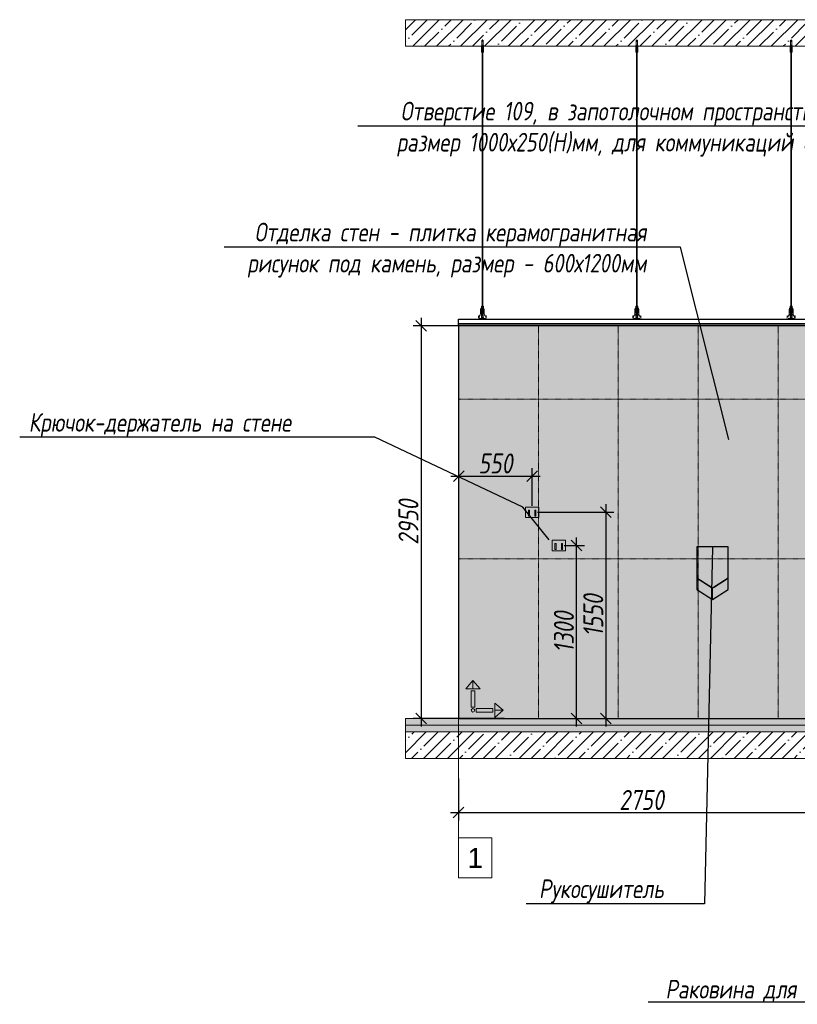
# Model space of a CAD drawing. Header units: millimetres. Extents: x -173851 to 481338, y -267897 to -21875.
# Tile 45 of 126: x -26960 to -21117, y -220690 to -213293. Entities that reach past the tile are written whole.
import ezdxf
from ezdxf import colors
from ezdxf.entities.mleader import LeaderData, LeaderLine
from ezdxf.math import Vec2, Vec3

# ---------------------------------------------------------------- set-up
doc = ezdxf.new("R2010")
doc.units = ezdxf.units.MM
doc.linetypes.add('DASHDOT', pattern=[25.4, 12.7, -6.35, 0, -6.35])
doc.layers.get('Defpoints').update_dxf_attribs({"color": 31})
for name, color, linetype, lineweight in [('3_RC_Ceiling', 253, 'Continuous', 5), ('A-DETL-GENF', 7, 'Continuous', 5), ('meb', 26, 'Continuous', 15)]:
    doc.layers.add(name, color=color, linetype=linetype, lineweight=lineweight)
for name, color, linetype, lineweight, true_color in [('dim_per', 7, 'Continuous', 9, 0x172e00), ('dim_razv', 7, 'DASHDOT', 9, 0x0d1b0d), ('pol', 7, 'Continuous', 15, 0x55666d), ('МеБель', 7, 'Continuous', 5, 0x3900e6)]:
    doc.layers.add(name, color=color, linetype=linetype, lineweight=lineweight, true_color=true_color)
doc.styles.add('fl_iso paper', font='isocpeur.ttf', dxfattribs={"width": 0.8, "oblique": 10})
doc.styles.get("Standard").update_dxf_attribs({"font": 'arial.ttf'})
doc.dimstyles.new('In tre 1_50', dxfattribs={"dimtxt": 150, "dimasz": 80, "dimexe": 60, "dimexo": 10, "dimgap": 20, "dimtad": 1, "dimdec": 0, "dimrnd": 5, "dimzin": 0, "dimdsep": 46, "dimtxsty": 'fl_iso paper', "dimblk": 'OBLIQUE', "dimcen": 0, "dimdle": 60, "dimadec": 0, "dimazin": 0, "dimtfac": 1, "dimtdec": 0, "dimtofl": 0, "dimtmove": 1, "dimatfit": 1, "dimfxl": 40, "dimtolj": 1, "dimtzin": 0, "dimarcsym": 1})

# ---------------------------------------------------------------- blocks, each defined once
blk = doc.blocks.new('*U534')
at = {"layer": '3_RC_Ceiling', "ltscale": 20}
for p, q in [((490274.8, -63513), (490274.8, -63572.9)), ((490279.8, -63508.1), (490279.8, -63527.3)), ((490284.8, -63513), (490284.8, -63572.9)), ((490272.3, -63565.3), (490277.8, -63565.3)), ((490272.3, -63593.8), (490277.8, -63593.8)), ((490284.8, -63551.1), (490274.8, -63551.1)), ((490284.8, -63572.9), (490274.8, -63572.9)), ((490277.8, -63552.3), (490277.8, -63572.9)), ((490277.8, -63600.6), (490277.8, -63559.9)), ((490277.9, -65491.9), (490277.8, -63606.9)), ((490281.8, -63552.3), (490281.8, -63572.9)), ((490281.8, -63600.6), (490281.8, -63559.8)), ((490281.8, -63565.3), (490287.3, -63565.3)), ((490281.8, -63593.8), (490287.3, -63593.8)), ((490281.9, -65491.9), (490281.8, -63606.9)), ((490272.4, -65524.1), (490277.9, -65524.1)), ((490277.9, -65511.1), (490277.9, -65482.6)), ((490277.9, -65559.3), (490277.9, -65518.6)), ((490281.9, -65511.1), (490281.9, -65482.6)), ((490281.9, -65559.4), (490281.9, -65518.6)), ((490281.9, -65524.1), (490287.4, -65524.1)), ((490272.4, -65552.6), (490277.9, -65552.6)), ((490285.6, -65568.8), (490274.1, -65568.8)), ((490274.1, -65586.8), (490274.1, -65597.8)), ((490274.1, -65597.8), (490274.1, -65604.3)), ((490276.5, -65574.8), (490276.5, -65571.4)), ((490277.9, -65570.9), (490277, -65570.9)), ((490277.9, -65575.3), (490277, -65575.3)), ((490277.4, -65574.8), (490277.3, -65570.9)), ((490277.9, -65574.8), (490277.4, -65574.8)), ((490277.9, -65582.5), (490277.9, -65566.3)), ((490281.9, -65552.6), (490287.4, -65552.6)), ((490281.9, -65582.5), (490281.9, -65566.3)), ((490282.8, -65570.9), (490281.9, -65570.9)), ((490282.4, -65574.8), (490281.9, -65574.8)), ((490282.8, -65575.3), (490281.9, -65575.3)), ((490282.4, -65574.8), (490282.4, -65570.9)), ((490283.3, -65574.8), (490283.3, -65571.4)), ((490285.6, -65586.8), (490285.6, -65597.8)), ((490285.6, -65597.8), (490285.6, -65604.3))]:
    blk.add_line(p, q, dxfattribs=at)
at = {"layer": '3_RC_Ceiling', "ltscale": 20, "elevation": -5.1}
blk.add_lwpolyline([(490272.3, -63554.6), (490272.3, -63605.4, 0.311691), (490287.3, -63605.4), (490287.3, -63554.6, 0.333333)], format="xyb", close=True, dxfattribs=at)
at = {"layer": '3_RC_Ceiling', "ltscale": 20}
for points in [[(490282, -63560.3, 0.15158), (490281.9, -63559.9, 0.106977), (490281.4, -63559.4, 0.07462), (490280.7, -63559.1, 0.061287), (490279.8, -63559, 0.061287), (490279, -63559.1, 0.07462), (490278.3, -63559.4, 0.106977), (490277.8, -63559.9, 0.15158), (490277.7, -63560.3, 0.156429), (490277.8, -63560.8, 0.106977)], [(490282, -63600.1, -0.15158), (490281.9, -63600.6, -0.106977), (490281.4, -63601, -0.07462), (490280.7, -63601.3, -0.061287), (490279.8, -63601.4, -0.061287), (490279, -63601.3, -0.07462), (490278.3, -63601, -0.106977), (490277.8, -63600.6, -0.15158), (490277.7, -63600.1, -0.156429), (490277.8, -63599.6, -0.106977)], [(490282, -63560.4, -0.164855), (490281.8, -63560.8, -0.106977)], [(490281.8, -63599.6, -0.164855), (490282, -63600.1, -0.15158)], [(490287.4, -65524.7, -0.160742), (490293.9, -65538), (490293.9, -65568.4, 0.196304), (490301, -65585.9, -0.186577), (490301.9, -65587.9, 0.403263), (490303.4, -65589.3), (490303.4, -65589.3, 0.315299), (490304.8, -65588.4), (490305, -65587.7, -0.253979), (490306.1, -65586.8, -0.113914), (490306.5, -65586.8, -0.349227), (490307.7, -65588.2), (490307.7, -65590.4, -0.065543), (490307.5, -65591.7), (490306.1, -65596.9, -0.339454), (490296.4, -65604.3), (490263.3, -65604.3, -0.339454), (490253.6, -65596.9), (490252.2, -65591.7, -0.065543), (490252, -65590.4), (490252, -65588.2, -0.349227), (490253.2, -65586.8, -0.113914), (490253.6, -65586.8, -0.253979), (490254.7, -65587.7), (490254.9, -65588.4, 0.315299), (490256.4, -65589.3), (490256.4, -65589.3, 0.403263), (490257.9, -65587.9, -0.186577), (490258.7, -65585.9, 0.196304), (490265.9, -65568.4), (490265.9, -65538, -0.160742), (490272.4, -65524.7)], [(490282, -65519.1, 0.15158), (490281.9, -65518.6, 0.106977), (490281.4, -65518.2, 0.07462), (490280.7, -65517.9, 0.061287), (490279.9, -65517.8, 0.061287), (490279, -65517.9, 0.07462), (490278.3, -65518.2, 0.106977), (490277.8, -65518.6, 0.15158), (490277.7, -65519.1, 0.156429), (490277.9, -65519.6, 0.106977)], [(490282, -65519.1, -0.164855), (490281.9, -65519.6, -0.106977)], [(490285.6, -65588.8), (490286.4, -65588.8, 0.414214), (490286.9, -65588.3), (490286.9, -65587.3, 0.414214), (490286.4, -65586.8), (490273.4, -65586.8, 0.414214), (490272.9, -65587.3), (490272.9, -65588.3, 0.414214), (490273.4, -65588.8), (490274.1, -65588.8)], [(490285.6, -65595.8), (490286.4, -65595.8, -0.414214), (490286.9, -65596.3), (490286.9, -65597.3, -0.414214), (490286.4, -65597.8), (490273.4, -65597.8, -0.414214), (490272.9, -65597.3), (490272.9, -65596.3, -0.414214), (490273.4, -65595.8), (490274.1, -65595.8)], [(490285.6, -65604.3), (490285.6, -65605.3, -0.414214), (490282.6, -65608.3), (490277.1, -65608.3, -0.414214), (490274.1, -65605.3), (490274.1, -65604.3)], [(490282, -65558.9, -0.15158), (490281.9, -65559.3, -0.106977), (490281.4, -65559.8, -0.07462), (490280.7, -65560.1, -0.061287), (490279.9, -65560.2, -0.061287), (490279, -65560.1, -0.07462), (490278.3, -65559.8, -0.106977), (490277.8, -65559.3, -0.15158), (490277.7, -65558.9, -0.156429), (490277.9, -65558.4, -0.106977)], [(490281.9, -65558.4, -0.164855), (490282, -65558.9, -0.15158)]]:
    blk.add_lwpolyline(points, format="xyb", dxfattribs=at)
blk.add_lwpolyline([(490272.4, -65513.4), (490272.4, -65564.2, 0.311691), (490287.4, -65564.2), (490287.4, -65513.4, 0.333333)], format="xyb", close=True, dxfattribs=at)
at = {"layer": '3_RC_Ceiling', "ltscale": 20, "const_width": 2.22}
blk.add_lwpolyline([(490307.6, -65584.7, -1), (490312.1, -65584.7), (490312.1, -65586.3, -0.267949), (490311.4, -65587.5, 0.57735), (490311.4, -65589.9, -0.267949), (490312.1, -65591.1), (490312.1, -65593.7, -0.267949), (490311.4, -65594.9, 0.57735), (490311.4, -65597.3, -0.267949), (490312.1, -65598.5), (490312.1, -65601.2, -0.267949), (490311.4, -65602.4, 0.57735), (490311.4, -65604.8, -0.267949), (490312.1, -65606), (490312.1, -65608.8, -0.414214), (490310.7, -65610.2), (490304.5, -65610.2, -0.247529), (490303.3, -65609.6, 0.247529), (490302.2, -65609), (490298.3, -65609, 0.247529), (490297.1, -65609.6, -0.247529), (490296, -65610.2), (490282.3, -65610.2, -0.267949), (490281.1, -65609.5, 0.57735), (490278.7, -65609.5, -0.267949), (490277.5, -65610.2), (490263.7, -65610.2, -0.247529), (490262.6, -65609.6, 0.247529), (490261.4, -65609), (490257.6, -65609, 0.247529), (490256.4, -65609.6, -0.247529), (490255.3, -65610.2), (490249, -65610.2, -0.414214), (490247.6, -65608.8), (490247.6, -65606, -0.267949), (490248.3, -65604.8, 0.57735), (490248.3, -65602.4, -0.267949), (490247.6, -65601.2), (490247.6, -65598.5, -0.267949), (490248.3, -65597.3, 0.57735), (490248.3, -65594.9, -0.267949), (490247.6, -65593.7), (490247.6, -65591.1, -0.267949), (490248.3, -65589.9, 0.57735), (490248.3, -65587.5, -0.267949), (490247.6, -65586.3), (490247.6, -65584.7, -1), (490252.1, -65584.7, -1)], format="xyb", dxfattribs=at)
at = {"layer": '3_RC_Ceiling', "ltscale": 20, "flags": 128}
blk.add_lwpolyline([(490285.6, -65586.8, -0.414214), (490286.1, -65586.3), (490286.6, -65586.3), (490286.6, -65573.3), (490286.1, -65573.3, -0.414214), (490285.6, -65572.8), (490285.6, -65567.9), (490274.1, -65567.9), (490274.1, -65572.8, -0.414214), (490273.6, -65573.3), (490273.1, -65573.3), (490273.1, -65586.3), (490273.6, -65586.3, -0.414214), (490274.1, -65586.8)], format="xyb", dxfattribs=at)
at = {"layer": '3_RC_Ceiling', "ltscale": 20}
for centre in [(490279.8, -63569.1), (490279.8, -63589.1), (490279.9, -65527.8), (490279.9, -65547.8)]:
    blk.add_circle(centre, 1.6, dxfattribs=at)
for centre, radius, start, end in [((490279.8, -63579.1), 2.8, 131.81165, 228.19115), ((490279.8, -63579.1), 2.8, 131.81165, 228.19115), ((490279.8, -63579.1), 2.8, 48.19102, 131.81165), ((490279.8, -63579.1), 2.8, 228.19115, 311.81178), ((490279.8, -63579.1), 2.8, 311.81178, 48.19102), ((490279.9, -65537.8), 2.8, 131.81165, 228.19115), ((490279.9, -65537.8), 2.8, 131.81165, 228.19115), ((490279.9, -65537.8), 2.8, 48.19102, 131.81165), ((490279.9, -65537.8), 2.8, 311.81178, 48.19102), ((490277, -65571.4), 0.5, 90.0014, 180.0014), ((490277, -65574.8), 0.5, 180.0014, 270.0014), ((490278.4, -65582.5), 0.531, 180.0014, 219.64067), ((490279.9, -65537.8), 2.8, 228.19115, 311.81178), ((490279.1, -65581.9), 1.44, 219.64067, 243.43635), ((490279.6, -65581), 2.48, 243.43635, 258.30048), ((490279.9, -65579.5), 3.99, 258.30048, 270.0014), ((490279.9, -65579.5), 3.99, 270.0014, 281.70232), ((490280.2, -65581), 2.48, 281.70232, 296.56645), ((490280.6, -65581.9), 1.44, 296.56645, 320.36213), ((490281.3, -65582.5), 0.531, 320.36213, 0.0014), ((490282.8, -65571.4), 0.5, 0.0014, 90.0014), ((490282.8, -65574.8), 0.5, 270.0014, 0.0014)]:
    blk.add_arc(centre, radius, start, end, dxfattribs=at)
blk = doc.blocks.new('*U535')
at = {"layer": '3_RC_Ceiling'}
blk.add_blockref('*U534', (-490279.9, 64657.8, 2.5), dxfattribs=at)
blk = doc.blocks.new('*U536')
at = {"color": 0, "linetype": 'ByBlock', "lineweight": -2, "transparency": 16777216}
for p in [(0, 0), (1160, 0), (2320, 0), (3480, 0), (4640, 0), (5800, 0), (6960, 0), (8120, 0), (9280, 0)]:
    blk.add_blockref('*U535', p, dxfattribs=at)
blk = doc.blocks.new('_Oblique')
at = {"color": 0, "linetype": 'ByBlock', "lineweight": -2}
blk.add_line((-0.5, -0.5), (0.5, 0.5), dxfattribs=at)
blk = doc.blocks.new('*D663')
at = {"layer": 'Defpoints', "color": 0, "linetype": 'ByBlock', "transparency": 16777216}
for p in [(-23661.7, -218983), (-20911.7, -218983), (-20911.7, -219249.8)]:
    blk.add_point(p, dxfattribs=at)
at = {"layer": 'dim_razv', "color": 0, "linetype": 'ByBlock', "lineweight": -2, "transparency": 16777216}
for p, q in [((-23661.7, -218993), (-23661.7, -219309.8)), ((-20911.7, -218993), (-20911.7, -219309.8)), ((-23721.7, -219249.8), (-20851.7, -219249.8))]:
    blk.add_line(p, q, dxfattribs=at)
at = {"layer": 'dim_razv', "color": 0, "linetype": 'ByBlock', "lineweight": -2, "transparency": 16777216, "xscale": 80, "yscale": 80, "zscale": 80, "rotation": 180}
blk.add_blockref('_Oblique', (-23661.7, -219249.8), dxfattribs=at)
at = {"layer": 'dim_razv', "color": 0, "linetype": 'ByBlock', "lineweight": -2, "transparency": 16777216, "xscale": 80, "yscale": 80, "zscale": 80}
blk.add_blockref('_Oblique', (-20911.7, -219249.8), dxfattribs=at)
at = {"layer": 'dim_razv', "color": 0, "linetype": 'ByBlock', "transparency": 16777216, "insert": (-22286.7, -219154.8), "char_height": 150, "attachment_point": 5, "style": 'fl_iso paper'}
blk.add_mtext('\\A1;2750', dxfattribs=at)
blk = doc.blocks.new('*D669')
at = {"layer": 'Defpoints', "color": 0, "linetype": 'ByBlock', "transparency": 16777216}
for p in [(-22867.6, -215593), (-23943.4, -218543), (-23306.3, -218543)]:
    blk.add_point(p, dxfattribs=at)
at = {"layer": 'dim_razv', "color": 0, "linetype": 'ByBlock', "lineweight": -2, "transparency": 16777216}
for p, q in [((-23943.4, -215533), (-23943.4, -218603)), ((-22877.6, -215593), (-24003.4, -215593)), ((-23316.3, -218543), (-24003.4, -218543))]:
    blk.add_line(p, q, dxfattribs=at)
at = {"layer": 'dim_razv', "color": 0, "linetype": 'ByBlock', "lineweight": -2, "transparency": 16777216, "xscale": 80, "yscale": 80, "zscale": 80}
for p, rotation in [((-23943.4, -215593), 90), ((-23943.4, -218543), 270)]:
    blk.add_blockref('_Oblique', p, dxfattribs=dict(at, rotation=rotation))
at = {"layer": 'dim_razv', "color": 0, "linetype": 'ByBlock', "transparency": 16777216, "insert": (-24038.4, -217068), "char_height": 150, "attachment_point": 5, "rotation": 90, "style": 'fl_iso paper'}
blk.add_mtext('\\A1;2950', dxfattribs=at)
blk = doc.blocks.new('1')
at = {"layer": 'pol', "linetype": 'ByBlock'}
h = blk.add_hatch(color=1, dxfattribs=at)
h.paths.add_polyline_path([(35776.4, 73135.4), (35803.1, 73135.4), (35803.1, 73259), (35776.4, 73259)])
h.paths.add_polyline_path([(35789.8, 73274.6), (35843.2, 73274.6), (35789.8, 73338.2)])
h.paths.add_polyline_path([(35789.8, 73274.6), (35736.3, 73274.6), (35789.8, 73338.2)])
edge = h.paths.add_edge_path()
edge.add_arc((35789.8, 73110.5), 13.4, 0, 360)
h = blk.add_hatch(color=1, dxfattribs=at)
h.paths.add_polyline_path([(35813.3, 73097.1), (35813.3, 73123.9), (35936.9, 73123.9), (35936.9, 73097.1)])
h.paths.add_polyline_path([(35952.5, 73110.5), (35952.5, 73164), (36016.1, 73110.5)])
h.paths.add_polyline_path([(35952.5, 73110.5), (35952.5, 73057), (36016.1, 73110.5)])
at = {"layer": 'pol', "color": 1, "linetype": 'ByBlock'}
for points in [[(35789.8, 73274.6), (35736.3, 73274.6), (35789.8, 73338.2), (35789.8, 73274.6)], [(35789.8, 73274.6), (35843.2, 73274.6), (35789.8, 73338.2), (35789.8, 73274.6)], [(35952.5, 73110.5), (35952.5, 73164), (36016.1, 73110.5), (35952.5, 73110.5)], [(35952.5, 73110.5), (35952.5, 73057), (36016.1, 73110.5), (35952.5, 73110.5)]]:
    blk.add_lwpolyline(points, dxfattribs=at)
for points in [[(35776.4, 73135.4), (35803.1, 73135.4), (35803.1, 73259), (35776.4, 73259)], [(35813.3, 73097.1), (35813.3, 73123.9), (35936.9, 73123.9), (35936.9, 73097.1)]]:
    blk.add_lwpolyline(points, close=True, dxfattribs=at)
blk.add_circle((35789.8, 73110.5), 13.4, dxfattribs=at)
blk = doc.blocks.new('*U1246')
at = {"layer": 'dim_razv', "color": 253, "ltscale": 0.3, "transparency": 33554687}
blk.add_lwpolyline([(0, -1500), (0, 1450)], dxfattribs=at)
blk = doc.blocks.new('*U1247')
at = {"layer": 'dim_razv', "color": 0, "linetype": 'ByBlock', "lineweight": -2, "transparency": 16777216}
for p in [(0, 0), (600, 0), (1200, 0), (1800, 0)]:
    blk.add_blockref('*U1246', p, dxfattribs=at)
blk = doc.blocks.new('*D1259')
at = {"layer": 'Defpoints', "color": 0, "linetype": 'ByBlock', "transparency": 16777216}
for p in [(-22879.3, -217243), (-22775.5, -217243), (-22775.5, -218543)]:
    blk.add_point(p, dxfattribs=at)
at = {"layer": 'МеБель', "color": 0, "linetype": 'ByBlock', "lineweight": -2, "transparency": 16777216}
for p, q in [((-22869.3, -217243), (-22715.5, -217243)), ((-22775.5, -218603), (-22775.5, -217183)), ((-22765.5, -218543), (-22715.5, -218543))]:
    blk.add_line(p, q, dxfattribs=at)
at = {"layer": 'МеБель', "color": 0, "linetype": 'ByBlock', "lineweight": -2, "transparency": 16777216, "xscale": 80, "yscale": 80, "zscale": 80}
for p, rotation in [((-22775.5, -217243), 90), ((-22775.5, -218543), 270)]:
    blk.add_blockref('_Oblique', p, dxfattribs=dict(at, rotation=rotation))
at = {"layer": 'МеБель', "color": 0, "linetype": 'ByBlock', "transparency": 16777216, "insert": (-22870.5, -217893), "char_height": 150, "attachment_point": 5, "rotation": 90, "style": 'fl_iso paper'}
blk.add_mtext('\\A1;1300', dxfattribs=at)
blk = doc.blocks.new('*D1260')
at = {"layer": 'Defpoints', "color": 0, "linetype": 'ByBlock', "transparency": 16777216}
for p in [(-23079.3, -216993), (-23059.9, -218543), (-22555, -218543)]:
    blk.add_point(p, dxfattribs=at)
at = {"layer": 'МеБель', "color": 0, "linetype": 'ByBlock', "lineweight": -2, "transparency": 16777216}
for p, q in [((-22555, -216933), (-22555, -218603)), ((-23069.3, -216993), (-22495, -216993)), ((-23049.9, -218543), (-22495, -218543))]:
    blk.add_line(p, q, dxfattribs=at)
at = {"layer": 'МеБель', "color": 0, "linetype": 'ByBlock', "lineweight": -2, "transparency": 16777216, "xscale": 80, "yscale": 80, "zscale": 80}
for p, rotation in [((-22555, -216993), 90), ((-22555, -218543), 270)]:
    blk.add_blockref('_Oblique', p, dxfattribs=dict(at, rotation=rotation))
at = {"layer": 'МеБель', "color": 0, "linetype": 'ByBlock', "transparency": 16777216, "insert": (-22650, -217768), "char_height": 150, "attachment_point": 5, "rotation": 90, "style": 'fl_iso paper'}
blk.add_mtext('\\A1;1550', dxfattribs=at)
blk = doc.blocks.new('*D1261')
at = {"layer": 'Defpoints', "color": 0, "linetype": 'ByBlock', "transparency": 16777216}
for p in [(-23109.3, -216721.7), (-23109.3, -216954), (-23659.9, -217043)]:
    blk.add_point(p, dxfattribs=at)
at = {"layer": 'МеБель', "color": 0, "linetype": 'ByBlock', "lineweight": -2, "transparency": 16777216}
for p, q in [((-23719.9, -216721.7), (-23049.3, -216721.7)), ((-23659.9, -217033), (-23659.9, -216661.7)), ((-23109.3, -216944), (-23109.3, -216661.7))]:
    blk.add_line(p, q, dxfattribs=at)
at = {"layer": 'МеБель', "color": 0, "linetype": 'ByBlock', "lineweight": -2, "transparency": 16777216, "xscale": 80, "yscale": 80, "zscale": 80, "rotation": 180}
blk.add_blockref('_Oblique', (-23659.9, -216721.7), dxfattribs=at)
at = {"layer": 'МеБель', "color": 0, "linetype": 'ByBlock', "lineweight": -2, "transparency": 16777216, "xscale": 80, "yscale": 80, "zscale": 80}
blk.add_blockref('_Oblique', (-23109.3, -216721.7), dxfattribs=at)
at = {"layer": 'МеБель', "color": 0, "linetype": 'ByBlock', "transparency": 16777216, "insert": (-23384.6, -216626.7), "char_height": 150, "attachment_point": 5, "style": 'fl_iso paper'}
blk.add_mtext('\\A1;550', dxfattribs=at)

msp = doc.modelspace()

# ---------------------------------------------------------------- hatches: boundary and pattern name
at = {"layer": 'A-DETL-GENF'}
h = msp.add_hatch(dxfattribs=at)
h.set_pattern_fill('ANSI35', color=256, scale=20, style=0)
h.set_pattern_definition([(45, (-144617.71, -221132.36), (-89.80256, 89.80256), []), (45, (-144527.91, -221132.36), (-89.80256, 89.80256), [158.75, -31.75, 0, -31.75])])
h.paths.add_polyline_path([(-24061.8, -213493), (-13300.6, -213493), (-13300.6, -213293), (-24061.8, -213293)])
h = msp.add_hatch(dxfattribs=at)
h.set_pattern_fill('AR-CONC', color=256, style=0)
h.set_pattern_definition([(50, (-144617.71, -226384.18), (182.18467, -15.93909), [19.05, -209.55]), (355, (-144617.71, -226384.18), (-35.24342, 191.05685), [15.24, -167.64058]), (100.45144, (-144602.53, -226385.51), (146.94125, 175.11775), [16.19, -178.09024]), (46.1842, (-144617.71, -226333.38), (271.07904, -42.04233), [28.575, -314.325]), (96.63556, (-144595.12, -226336.89), (237.40413, 247.4261), [24.285, -267.1356]), (351.18415, (-144617.71, -226333.38), (237.40413, 247.4261), [22.85997, -251.45973]), (21, (-144592.31, -226346.08), (151.61439, -102.2652), [19.05, -209.55]), (326, (-144592.31, -226346.08), (61.80203, 184.18797), [15.24, -167.64]), (71.45144, (-144579.68, -226354.6), (213.41642, 81.92277), [16.19, -178.08994]), (37.5, (-144617.715, -226384.18), (3.088603, 84.55504), [0, -165.608, 0, -170.18, 0, -168.275]), (7.5, (-144617.715, -226384.18), (66.81966, 100.180575), [0, -97.028, 0, -161.798, 0, -64.135]), (327.5, (-144674.36, -226384.18), (135.590595, -5.728744), [0, -63.5, 0, -198.12, 0, -262.89]), (317.5, (-144699.76, -226384.18), (148.12918, 25.42649), [0, -82.55, 0, -131.572, 0, -186.69])])
h.paths.add_polyline_path([(-24061.8, -218593), (-13300.6, -218593), (-13300.6, -218543), (-24061.8, -218543)])
h = msp.add_hatch(dxfattribs=at)
h.set_pattern_fill('ANSI35', color=256, scale=10, style=0)
h.set_pattern_definition([(45, (-144617.715, -226384.18), (-44.90128, 44.90128), []), (45, (-144572.813, -226384.18), (-44.90128, 44.90128), [79.375, -15.875, 0, -15.875])])
h.paths.add_polyline_path([(-13300.6, -218643), (-24061.8, -218643), (-24061.8, -218593), (-13300.6, -218593)])
h = msp.add_hatch(dxfattribs=at)
h.set_pattern_fill('ANSI35', color=256, scale=20, style=0)
h.set_pattern_definition([(45, (-144617.71, -226384.18), (-89.80256, 89.80256), []), (45, (-144527.91, -226384.18), (-89.80256, 89.80256), [158.75, -31.75, 0, -31.75])])
h.paths.add_polyline_path([(-24061.8, -218843), (-13300.6, -218843), (-13300.6, -218643), (-24061.8, -218643)])
at = {"layer": 'dim_razv', "true_color": 0xffffff, "transparency": 33554687}
h = msp.add_hatch(dxfattribs=at)
h.set_pattern_fill('AR-SAND', scale=3, angle=315)
h.paths.add_polyline_path([(-23661.7, -218543), (-20911.7, -218543), (-20911.7, -215593), (-23661.7, -215593)])
h.paths.add_polyline_path([(-20911.7, -218543), (-19061.7, -218543), (-19061.7, -215593), (-20911.7, -215593)])
h.paths.add_polyline_path([(-18461.6, -218543), (-19061.7, -218543), (-19061.7, -215593), (-18461.6, -215593)])
h.paths.add_polyline_path([(-18261.8, -215593), (-18461.6, -215593), (-18461.6, -218543), (-18261.8, -218543)])
h.paths.add_polyline_path([(-16111.8, -218543), (-18261.8, -218543), (-18261.8, -215593), (-16111.8, -215593)])
h.paths.add_polyline_path([(-15431.8, -216263), (-14381.8, -216263), (-14381.8, -218543), (-15431.8, -218543)], flags=16)
h.paths.add_polyline_path([(-14061.8, -218543), (-16111.8, -218543), (-16111.8, -215593), (-14061.8, -215593)])

# ---------------------------------------------------------------- linework, layer by layer
at = {"lineweight": 13}
for points in [[(-24061.8, -213493), (-13300.6, -213493), (-13300.6, -213293), (-24061.8, -213293)], [(-24061.8, -218593), (-13300.6, -218593), (-13300.6, -218543), (-24061.8, -218543)], [(-13300.6, -218643), (-24061.8, -218643), (-24061.8, -218593), (-13300.6, -218593)], [(-24061.8, -218843), (-13300.6, -218843), (-13300.6, -218643), (-24061.8, -218643)]]:
    msp.add_lwpolyline(points, close=True, dxfattribs=at)
at = {"linetype": 'ByBlock'}
for points in [[(-23661.7, -215543), (-14061.8, -215543), (-14061.8, -215578), (-23661.7, -215578)], [(-14061.8, -215593), (-23661.7, -215593), (-23661.7, -215578), (-14061.8, -215578)], [(-23661.7, -218543), (-20911.7, -218543), (-20911.7, -215593), (-23661.7, -215593)]]:
    msp.add_lwpolyline(points, close=True, dxfattribs=at)
at = {"layer": 'dim_razv', "color": 253, "ltscale": 0.3, "transparency": 33554687}
for points in [[(-23661.7, -216143), (-14061.8, -216143)], [(-23661.7, -217343), (-15431.8, -217343)]]:
    msp.add_lwpolyline(points, dxfattribs=at)
at = {"layer": 'meb', "color": 5, "true_color": 0x0505ff}
msp.add_lwpolyline([(-23661.7, -218435.7), (-23661.7, -219739.9)], dxfattribs=at)
msp.add_lwpolyline([(-23661.7, -219739.9), (-23411.7, -219739.9), (-23411.7, -219439.9), (-23661.7, -219439.9)], close=True, dxfattribs=at)
at = {"layer": 'МеБель', "linetype": 'ByBlock'}
for points in [[(-23159.3, -216954), (-23059.3, -216954), (-23059.3, -217032), (-23159.3, -217032)], [(-23137.7, -216977.9), (-23129.8, -216977.9), (-23129.8, -217022.2), (-23137.7, -217022.2)], [(-23081, -216977.9), (-23088.9, -216977.9), (-23088.9, -217022.2), (-23081, -217022.2)], [(-22959.3, -217204), (-22859.3, -217204), (-22859.3, -217282), (-22959.3, -217282)], [(-22937.7, -217227.9), (-22929.8, -217227.9), (-22929.8, -217272.2), (-22937.7, -217272.2)], [(-22881, -217227.9), (-22888.9, -217227.9), (-22888.9, -217272.2), (-22881, -217272.2)]]:
    msp.add_lwpolyline(points, close=True, dxfattribs=at)
at = {"layer": 'МеБель', "linetype": 'ByBlock', "lineweight": 25}
msp.add_lwpolyline([(-21636.5, -217254), (-21870.5, -217254), (-21870.5, -217573), (-21753.5, -217648), (-21636.5, -217573)], close=True, dxfattribs=at)
for points in [[(-21636.5, -217487.6), (-21753.5, -217562.6), (-21870.5, -217487.6)], [(-21753.5, -217648), (-21753.5, -217562.6)]]:
    msp.add_lwpolyline(points, dxfattribs=at)
at = {"layer": 'МеБель', "color": 153, "linetype": 'ByBlock', "true_color": 0x39a1d5, "const_width": 3}
for points in [[(-21763.5, -217562.2), (-21860.5, -217500)], [(-21646.5, -217500), (-21743.5, -217562.2)]]:
    msp.add_lwpolyline(points, dxfattribs=at)

# ---------------------------------------------------------------- block references
at = {"linetype": 'ByBlock'}
msp.add_blockref('*U536', (-23482.7, -214590.5, -2.5), dxfattribs=at)
at = {"linetype": 'ByBlock', "xscale": -0.9938708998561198, "rotation": 270.0000000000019}
msp.add_blockref('1', (-96664.2, -254051.4), dxfattribs=at)
at = {"layer": 'dim_razv', "linetype": 'ByBlock'}
msp.add_blockref('*U1247', (-23061.7, -217043), dxfattribs=at)

# ---------------------------------------------------------------- texts
at = {"layer": 'meb', "color": 5, "true_color": 0x0505ff, "insert": (-23536.7, -219589.9), "char_height": 150, "attachment_point": 5}
msp.add_mtext_dynamic_manual_height_columns('1', width=165.776, gutter_width=12.5, heights=[0], dxfattribs=at)

# ---------------------------------------------------------------- dimensions: what is measured, and where the dimension line sits
at = {"layer": 'dim_razv', "linetype": 'ByBlock'}
dim = msp.add_linear_dim(base=(-23943.4, -218543), p1=(-22867.6, -215593), p2=(-23306.3, -218543), angle=90, dimstyle='In tre 1_50', dxfattribs=at)
dim.commit()
dim.dimension.update_dxf_attribs({"geometry": '*D669', "text_midpoint": (-24038.4, -217068)})
dim = msp.add_linear_dim(base=(-20911.7, -219249.8), p1=(-23661.7, -218983), p2=(-20911.7, -218983), dimstyle='In tre 1_50', dxfattribs=at)
dim.commit()
dim.dimension.update_dxf_attribs({"geometry": '*D663', "text_midpoint": (-22286.7, -219154.8)})
at = {"layer": 'МеБель', "linetype": 'ByBlock'}
dim = msp.add_linear_dim(base=(-23109.3, -216721.7), p1=(-23659.9, -217043), p2=(-23109.3, -216954), dimstyle='In tre 1_50', dxfattribs=at)
dim.commit()
dim.dimension.update_dxf_attribs({"geometry": '*D1261', "text_midpoint": (-23384.6, -216626.7)})
for base, p1, p2, picture, middle in [((-22555, -218543), (-23079.3, -216993), (-23059.9, -218543), '*D1260', (-22650, -217768)), ((-22775.5, -217243), (-22775.5, -218543), (-22879.3, -217243), '*D1259', (-22870.5, -217893))]:
    dim = msp.add_linear_dim(base=base, p1=p1, p2=p2, angle=90, dimstyle='In tre 1_50', dxfattribs=at)
    dim.commit()
    dim.dimension.update_dxf_attribs({"geometry": picture, "text_midpoint": middle})

# ---------------------------------------------------------------- leaders
at = {"layer": 'dim_per', "linetype": 'ByBlock'}
ml = msp.add_multileader_mtext('Standard', dxfattribs=at)
ml.set_content('Отверстие 109, в запотолочном пространстве,\\Pразмер 1000х250(Н)мм, для коммуникаций ОВ', color=256, style='fl_iso paper')
ml.set_leader_properties()
ml.build(insert=Vec2(0, 0))
ml.multileader.update_dxf_attribs({"text_left_attachment_type": 6, "text_right_attachment_type": 6, "dogleg_length": 252.8})
ctx = ml.context
ctx.base_point, ctx.char_height, ctx.plane_origin = Vec3(-24293.3, -214091.9), 140, Vec3(-21923.3, -211072.9)
ctx.left_attachment, ctx.right_attachment, ctx.text_align_type = 6, 6, 2
notes = []
notes.append((ctx, [(1, (1, 1, 0), (-20639.2, -214091.9), (-1, 0), 252.8, [(0, [(-20362.3, -215136.7)], 0, [])])]))
ctx.mtext.insert, ctx.mtext.width, ctx.mtext.alignment, ctx.mtext.flow_direction = Vec3(-20894, -213909.9), 4748.119, 3, 5
ml = msp.add_multileader_mtext('Standard', dxfattribs=at)
ml.set_content('Отделка стен - плитка керамогранитная\\Pрисунок под камень, размер - 600х1200мм', color=256, style='fl_iso paper')
ml.set_leader_properties()
ml.build(insert=Vec2(0, 0))
ml.multileader.update_dxf_attribs({"text_left_attachment_type": 6, "text_right_attachment_type": 6, "dogleg_length": 252.8})
ctx = ml.context
ctx.base_point, ctx.char_height, ctx.plane_origin = Vec3(-25356.1, -215000.8), 140, Vec3(-21832.8, -218645.1)
ctx.left_attachment, ctx.right_attachment, ctx.text_align_type = 6, 6, 2
notes.append((ctx, [(1, (1, 1, 0), (-21995.5, -215000.8), (-1, 0), 252.8, [(0, [(-21630.8, -216451.5)], 0, [])])]))
ctx.mtext.insert, ctx.mtext.width, ctx.mtext.alignment, ctx.mtext.flow_direction = Vec3(-22250.3, -214818.8), 3665.963, 3, 5
ml = msp.add_multileader_mtext('Standard', dxfattribs=at)
ml.set_content('Крючок-держатель на стене', color=256, style='fl_iso paper')
ml.set_leader_properties()
ml.build(insert=Vec2(0, 0))
ml.multileader.update_dxf_attribs({"text_left_attachment_type": 6, "text_right_attachment_type": 6, "dogleg_length": 252.8})
ctx = ml.context
ctx.base_point, ctx.char_height, ctx.plane_origin = Vec3(-26893.9, -216430), 140, Vec3(-18672.5, -218661.2)
ctx.left_attachment, ctx.right_attachment = 6, 6
notes.append((ctx, [(0, (1, 1, 0), (-24290.6, -216430), (-1, 0), 525.8, [(1, [(-22979.3, -217204), (-23179.3, -216954)], 0, [])])]))
ctx.mtext.insert, ctx.mtext.width, ctx.mtext.flow_direction = Vec3(-26891.9, -216248), 2590.721, 5
ml = msp.add_multileader_mtext('Standard', dxfattribs=at)
ml.set_content('Рукосушитель', color=256, style='fl_iso paper')
ml.set_leader_properties()
ml.build(insert=Vec2(0, 0))
ml.multileader.update_dxf_attribs({"text_left_attachment_type": 6, "text_right_attachment_type": 6, "dogleg_length": 252.8})
ctx = ml.context
ctx.base_point, ctx.char_height, ctx.plane_origin = Vec3(-23059.7, -219933.9), 140, Vec3(-13432.9, -216650.9)
ctx.left_attachment, ctx.right_attachment = 6, 6
notes.append((ctx, [(0, (1, 1, 0), (-21815.1, -219933.9), (-1, 0), 252.8, [(0, [(-21753.5, -217254)], 0, [])])]))
ctx.mtext.insert, ctx.mtext.width, ctx.mtext.flow_direction = Vec3(-23057.7, -219751.9), 2590.721, 5
ml = msp.add_multileader_mtext('Standard', dxfattribs=at)
ml.set_content('Раковина для МГН ', color=256, style='fl_iso paper')
ml.set_leader_properties()
ml.build(insert=Vec2(0, 0))
ml.multileader.update_dxf_attribs({"text_left_attachment_type": 6, "text_right_attachment_type": 6, "dogleg_length": 252.8})
ctx = ml.context
ctx.base_point, ctx.char_height, ctx.plane_origin = Vec3(-22109.3, -220674.2), 140, Vec3(-16603.9, -221633)
ctx.left_attachment, ctx.right_attachment = 6, 6
notes.append((ctx, [(0, (1, 1, 0), (-20551.1, -220674.2), (-1, 0), 252.8, [(0, [(-20423.2, -217802.4)], 0, [])])]))
ctx.mtext.insert, ctx.mtext.width, ctx.mtext.flow_direction = Vec3(-22107.3, -220506.2), 2590.721, 5
for ctx, leaders in notes:
    for number, flags, end, landing, length, lines in leaders:
        leader = LeaderData()
        leader.index, (leader.has_last_leader_line, leader.has_dogleg_vector, leader.attachment_direction) = number, flags
        leader.last_leader_point, leader.dogleg_vector, leader.dogleg_length = Vec3(end), Vec3(landing), length
        for number, points, colour, breaks in lines:
            line = LeaderLine()
            line.index, line.vertices, line.color, line.breaks = number, Vec3.list(points), colors.encode_raw_color(colour), breaks
            leader.lines.append(line)
        ctx.leaders.append(leader)

doc.saveas('drawing.dxf')
